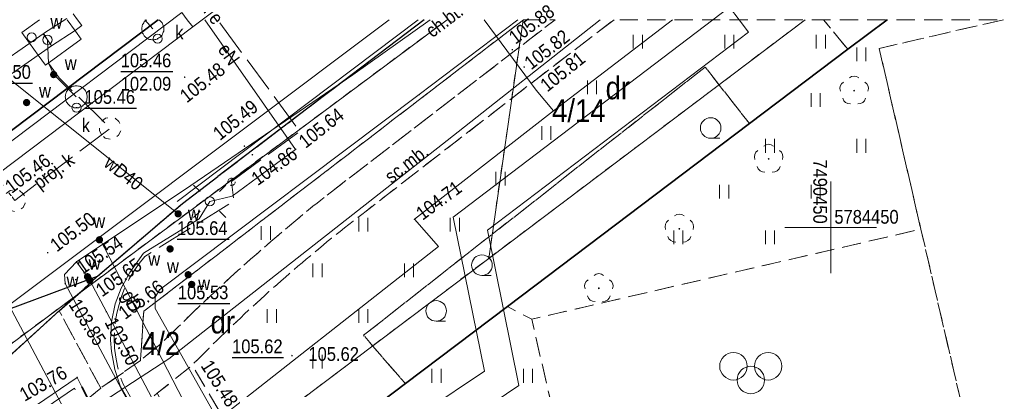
# Model space of a CAD drawing. Extents: x 7490163 to 7490671, y 5783984 to 5784563.
# Tile 29 of 43: x 7490406 to 7490459, y 5784441 to 5784461. Entities that reach past the tile are written whole.
import ezdxf
from ezdxf.enums import TextEntityAlignment as Align

# ---------------------------------------------------------------- set-up
doc = ezdxf.new("R2010")
doc.units = 0
doc.header["$MEASUREMENT"] = 0
for name, pattern in [('0.4_0.4', [0.8, 0.4, -0.4]), ('1.5_0.5', [2, 1.5, -0.5]), ('218-500', [1, 0.5, -0.5]), ('219-500', [0]), ('l219_500', [0]), ('l32_500', [0]), ('mz1.0_0.5', [1.5, 1, -0.5]), ('mz2.0_0.5', [2.5, 2, -0.5])]:
    doc.linetypes.add(name, pattern=pattern)
doc.layers.get('0').update_dxf_attribs({"linetype": 'CONTINUOUS', "lineweight": 5})
doc.layers.get('0').transparency = 0.8
for name, color, linetype, transparency in [('203-Punkt załamania granicy działki nie stabilizowany', 7, 'CONTINUOUS', 0.8), ('210-Oznaczenie użytku', 7, 'CONTINUOUS', 0.8), ('211-Nr działki', 7, 'CONTINUOUS', 0.8), ('216-Granica obrębu', 7, 'CONTINUOUS', 0.8), ('218-Granica użytku', 7, 'CONTINUOUS', 0.8), ('219-Linia granicy', 7, 'CONTINUOUS', 0.8), ('583-Oś przewodu-SGPOD', 7, 'CONTINUOUS', 0.8), ('chodnik (powierzchnia)', 7, 'CONTINUOUS', 0.8), ('chodnik (powierzchnia)-Atr17', 7, 'CONTINUOUS', 0.8), ('drzewo liściaste (punkt)', 7, 'CONTINUOUS', 0.8), ('jezdnia (powierzchnia)', 7, 'CONTINUOUS', 0.8), ('komora podziemna - przewód kanalizacyjny (powierzchnia)', 7, 'CONTINUOUS', 0.8), ('komora podziemna - przewód wodociągowy (powierzchnia)', 7, 'CONTINUOUS', 0.8), ('krawężnik (linia)', 7, 'CONTINUOUS', 0.8), ('latarnia (punkt)', 7, 'CONTINUOUS', 0.8), ('ogrodzenie trwałe (linia)', 7, 'CONTINUOUS', 0.8), ('plac gier i zabaw (powierzchnia)', 7, 'CONTINUOUS', 0.8), ('plac gier i zabaw (powierzchnia) - symbol', 7, 'CONTINUOUS', 0.8), ('przewód ciepłowniczy (linia)', 7, 'CONTINUOUS', 0.8), ('przewód ciepłowniczy - projektowany lub w budowie (linia) - ob. projektowany', 7, 'CONTINUOUS', 0.8), ('przewód elektroenergetyczny (linia)', 7, 'CONTINUOUS', 0.8), ('przewód elektroenergetyczny (linia)-Atr1', 7, 'CONTINUOUS', 0.8), ('przewód elektroenergetyczny - projektowany lub w budowie (linia) - ob. projektowany', 7, 'CONTINUOUS', 0.8), ('przewód elektroenergetyczny - projektowany lub w budowie (linia) - ob. projektowany-Atr1', 7, 'CONTINUOUS', 0.8), ('przewód gazowy (linia)', 7, 'CONTINUOUS', 0.8), ('przewód gazowy (linia)-Atr1', 7, 'CONTINUOUS', 0.8), ('przewód kanalizacyjny (linia)', 7, 'CONTINUOUS', 0.8), ('przewód kanalizacyjny - projektowany lub w budowie (linia) - ob. projektowany', 7, 'CONTINUOUS', 0.8), ('przewód kanalizacyjny - projektowany lub w budowie (linia) - ob. projektowany-Atr1', 7, 'CONTINUOUS', 0.8), ('przewód telekomunikacyjny (linia)', 7, 'CONTINUOUS', 0.8), ('przewód wodociągowy (linia)', 7, 'CONTINUOUS', 0.8), ('przewód wodociągowy (linia)-Atr1', 7, 'CONTINUOUS', 0.8), ('punkt o określonej wysokości (sieć ciepłownicza)', 7, 'CONTINUOUS', 0.8), ('punkt o określonej wysokości (sieć ciepłownicza)-Atr2', 7, 'CONTINUOUS', 0.8), ('punkt o określonej wysokości (sieć elektroenergetyczna)', 7, 'CONTINUOUS', 0.8), ('punkt o określonej wysokości (sieć elektroenergetyczna)-Atr2', 7, 'CONTINUOUS', 0.8), ('punkt o określonej wysokości (sieć gazowa)', 7, 'CONTINUOUS', 0.8), ('punkt o określonej wysokości (sieć gazowa)-Atr2', 7, 'CONTINUOUS', 0.8), ('punkt o określonej wysokości (sieć kanalizacyjna)', 7, 'CONTINUOUS', 0.8), ('punkt o określonej wysokości (sieć kanalizacyjna)-Atr2', 7, 'CONTINUOUS', 0.8), ('punkt o określonej wysokości (sieć kanalizacyjna)-Atr3', 7, 'CONTINUOUS', 0.8), ('punkt o określonej wysokości (sieć telekomunikacyjna)', 7, 'CONTINUOUS', 0.8), ('punkt o określonej wysokości (sieć wodociągowa)', 7, 'CONTINUOUS', 0.8), ('punkt o określonej wysokości (sieć wodociągowa)-Atr2', 7, 'CONTINUOUS', 0.8), ('punkt wysokościowy sztuczny', 7, 'CONTINUOUS', 0.8), ('punkt wysokościowy sztuczny-Atr2', 7, 'CONTINUOUS', 0.8), ('rura ochronna - przewód ciepłowniczy (linia)', 7, 'CONTINUOUS', 0.8), ('słup lub maszt - projektowany lub w budowie (punkt) - ob. projektowany', 7, 'CONTINUOUS', 0.8), ('trawnik (powierzchnia)', 7, 'CONTINUOUS', 0.8), ('trawnik (powierzchnia) - symbol', 7, 'CONTINUOUS', 0.8), ('urządzenie techniczne projektowane lub w budowie (sieć kanalizacyjna) - powierzchnia - ob. projektowany', 7, 'CONTINUOUS', 0.8), ('Wstawianie ramki sekcyjnej z opisem', 7, 'CONTINUOUS', 0.8), ('właz okrągły - siec kanalizacyjna (punkt)', 7, 'CONTINUOUS', 0.8), ('właz okrągły - siec kanalizacyjna (punkt)-Atr17', 7, 'CONTINUOUS', 0.8), ('właz okrągły - siec wodociągowa (punkt)', 7, 'CONTINUOUS', 0.8), ('właz okrągły - siec wodociągowa (punkt)-Atr17', 7, 'CONTINUOUS', 0.8), ('zakrzewienie (powierzchnia)', 7, 'CONTINUOUS', 0.8), ('zakrzewienie (powierzchnia) - symbol', 7, 'CONTINUOUS', 0.8), ('zasuwa - siec wodociągowa (punkt)', 7, 'CONTINUOUS', 0.8), ('zasuwa - siec wodociągowa (punkt)-Atr17', 7, 'CONTINUOUS', 0.8), ('ścieżka (powierzchnia)', 7, 'CONTINUOUS', 0.8), ('ścieżka (powierzchnia)-Atr17', 7, 'CONTINUOUS', 0.8)]:
    doc.layers.add(name, color=color, linetype=linetype, transparency=transparency)
doc.styles.get("Standard").update_dxf_attribs({"font": 'txt', "width": 0.75})
doc.linetypes.add('902-500', pattern='A,3.75,0,[1,ksztalty.shx,S=0.5,R=0,X=0,Y=0],3.75', length=7.5)

# ---------------------------------------------------------------- blocks, each defined once
blk = doc.blocks.new('US25')
at = {"linetype": 'Continuous', "lineweight": 0}
h = blk.add_hatch(color=0, dxfattribs=at)
edge = h.paths.add_edge_path()
edge.add_arc((0, 0), 0.2, 0, 360)
blk = doc.blocks.new('PW01')
at = {"linetype": 'Continuous', "lineweight": 13}
h = blk.add_hatch(color=0, dxfattribs=at)
edge = h.paths.add_edge_path()
edge.add_arc((0, 0), 0.045, 0, 360)
blk = doc.blocks.new('US22')
at = {"color": 0, "linetype": 'Continuous', "lineweight": 13}
blk.add_circle((0, 0), 0.25, dxfattribs=at)
blk = doc.blocks.new('PW02')
at = {"linetype": 'Continuous', "lineweight": 13}
h = blk.add_hatch(color=0, dxfattribs=at)
edge = h.paths.add_edge_path()
edge.add_arc((0, 0), 0.045, 0, 360)
blk = doc.blocks.new('SM01')
at = {"color": 0, "linetype": 'Continuous', "lineweight": 13}
for p, q in [((-0.53, 0.531), (-0.883, 0.884)), ((0.531, 0.531), (0.884, 0.884)), ((-0.53, -0.53), (-0.883, -0.883)), ((0.531, -0.53), (0.884, -0.883))]:
    blk.add_line(p, q, dxfattribs=at)
blk.add_circle((0, 0), 0.25, dxfattribs=at)
blk = doc.blocks.new('OP021')
at = {"linetype": 'Continuous', "lineweight": 13}
h = blk.add_hatch(color=0, dxfattribs=at)
edge = h.paths.add_edge_path()
edge.add_arc((0, 0), 0.05, 0, 360)
at = {"color": 0, "linetype": 'Continuous', "lineweight": 13}
for centre, start, end in [((0, 0.4), 49.272, 130.728), ((-0.38, 0.124), 121.308, 202.548), ((0.38, 0.124), 337.452, 58.692), ((-0.235, -0.324), 193.221, 274.871), ((0.235, -0.324), 265.129, 346.779)]:
    blk.add_arc(centre, 0.4, start, end, dxfattribs=at)
blk = doc.blocks.new('TL04')
at = {"color": 0, "linetype": 'Continuous', "lineweight": 13}
blk.add_line((0.398, -0.164), (0.898, -0.164), dxfattribs=at)
blk.add_circle((0.398, 0.398), 0.562, dxfattribs=at)
blk = doc.blocks.new('TU04')
at = {"color": 0, "linetype": 'Continuous', "lineweight": 13}
for p, q in [((0, 0), (0, 0.75)), ((0.5, 0), (0.5, 0.75))]:
    blk.add_line(p, q, dxfattribs=at)
blk = doc.blocks.new('BS04')
at = {"color": 0, "linetype": 'Continuous', "lineweight": 13}
for centre in [(-0.95, 0.75), (0.95, 0.75), (0, 0)]:
    blk.add_circle(centre, 0.75, dxfattribs=at)
blk = doc.blocks.new('US01P')
at = {"color": 0, "linetype": 'Continuous', "lineweight": 13}
for points in [[(0.082, 0.181), (0.072, 0.186), (0.034, 0.197), (-0.006, 0.2), (-0.046, 0.194), (-0.084, 0.182), (-0.118, 0.161), (-0.148, 0.135), (-0.172, 0.103), (-0.189, 0.066), (-0.198, 0.028), (-0.2, -0.001)], [(-0.082, -0.182), (-0.061, -0.191), (-0.022, -0.199), (0.018, -0.199), (0.057, -0.192), (0.094, -0.177), (0.127, -0.155), (0.155, -0.126), (0.177, -0.093), (0.192, -0.056), (0.199, -0.016), (0.2, 0)]]:
    blk.add_lwpolyline(points, dxfattribs=at)
blk = doc.blocks.new('203')
at = {"linetype": 'Continuous', "lineweight": 0}
h = blk.add_hatch(color=0, dxfattribs=at)
edge = h.paths.add_edge_path()
edge.add_arc((0, 0), 0.045, 0, 360)

msp = doc.modelspace()

# ---------------------------------------------------------------- linework, layer by layer
at = {"layer": '216-Granica obrębu', "color": 7, "linetype": 'l32_500', "lineweight": 35, "flags": 128}
msp.add_lwpolyline([(7490413.255, 5784461.35), (7490268.73, 5784352.29)], dxfattribs=at)
at = {"layer": '218-Granica użytku', "color": 3, "linetype": '218-500', "lineweight": 18, "flags": 128}
for points in [[(7490268.73, 5784352.29), (7490413.255, 5784461.35)], [(7490400.92, 5784440.45), (7490429.035, 5784461.35)], [(7490433.191, 5784461.35), (7490431.31, 5784448.3)], [(7490431.31, 5784448.3), (7490448.614, 5784461.35)], [(7490417.82, 5784438.13), (7490431.31, 5784448.3)]]:
    msp.add_lwpolyline(points, dxfattribs=at)
at = {"layer": '219-Linia granicy', "color": 7, "linetype": 'l219_500', "lineweight": 18, "flags": 128}
msp.add_lwpolyline([(7490413.255, 5784461.35), (7490268.73, 5784352.29)], dxfattribs=at)
at = {"layer": '219-Linia granicy', "color": 7, "linetype": '219-500', "lineweight": 18, "flags": 128}
for points in [[(7490413.255, 5784461.35), (7490268.73, 5784352.29)], [(7490429.035, 5784461.35), (7490400.92, 5784440.45)], [(7490433.191, 5784461.35), (7490431.31, 5784448.3)], [(7490448.614, 5784461.35), (7490431.31, 5784448.3)], [(7490417.82, 5784438.13), (7490431.31, 5784448.3)]]:
    msp.add_lwpolyline(points, dxfattribs=at)
at = {"layer": '583-Oś przewodu-SGPOD', "color": 52, "linetype": 'Continuous', "lineweight": 18, "flags": 128}
msp.add_lwpolyline([(7490431.069, 5784461.35), (7490433.91, 5784457.49), (7490434.85, 5784456.37)], dxfattribs=at)
at = {"layer": 'chodnik (powierzchnia)', "color": 7, "linetype": 'mz1.0_0.5', "lineweight": 18, "flags": 128}
for points in [[(7490410.11, 5784441.21), (7490407.84, 5784445.44), (7490409.16, 5784446.61), (7490409.93, 5784447.33), (7490414.58, 5784451.3), (7490416.51, 5784452.77), (7490427.785, 5784461.35)], [(7490433.215, 5784461.35), (7490412.46, 5784445.41), (7490412.28, 5784442.72), (7490410.11, 5784441.21)]]:
    msp.add_lwpolyline(points, dxfattribs=at)
at = {"layer": 'jezdnia (powierzchnia)', "color": 7, "linetype": '1.5_0.5', "lineweight": 18, "flags": 128}
msp.add_lwpolyline([(7490427.785, 5784461.35), (7490416.51, 5784452.77), (7490414.58, 5784451.3), (7490409.93, 5784447.33), (7490402.43, 5784444.54), (7490392.68, 5784441.86), (7490392.25, 5784442.76), (7490391.64, 5784443.54), (7490390.86, 5784444.25), (7490389.94, 5784444.76), (7490388.95, 5784445.04), (7490403.13, 5784455.39)], dxfattribs=at)
msp.add_lwpolyline([(7490398.9, 5784433.41), (7490398.57, 5784434.42), (7490398.39, 5784435.78), (7490398.35, 5784437.3), (7490398.56, 5784438.62), (7490398.89, 5784439.77), (7490399.51, 5784441.22), (7490400.22, 5784442.42), (7490401.26, 5784443.54), (7490402.43, 5784444.54), (7490409.93, 5784447.33), (7490409.16, 5784446.61), (7490407.84, 5784445.44), (7490404.22, 5784442.14), (7490403.17, 5784441.06), (7490402.24, 5784439.84), (7490401.56, 5784438.49), (7490401.06, 5784437.07), (7490400.84, 5784435.86), (7490400.75, 5784434.8)], close=True, dxfattribs=at)
at = {"layer": 'komora podziemna - przewód kanalizacyjny (powierzchnia)', "color": 34, "linetype": 'Continuous', "lineweight": 18, "flags": 128}
for points in [[(7490413.56, 5784460.85), (7490413.55, 5784460.79), (7490413.55, 5784460.73), (7490413.53, 5784460.67), (7490413.51, 5784460.62), (7490413.49, 5784460.57), (7490413.46, 5784460.51), (7490413.42, 5784460.47), (7490413.38, 5784460.42), (7490413.34, 5784460.38), (7490413.29, 5784460.35), (7490413.24, 5784460.32), (7490413.19, 5784460.29), (7490413.13, 5784460.27), (7490413.07, 5784460.26), (7490413.02, 5784460.25), (7490412.96, 5784460.25), (7490412.9, 5784460.25), (7490412.84, 5784460.26), (7490412.78, 5784460.27), (7490412.73, 5784460.29), (7490412.67, 5784460.32), (7490412.62, 5784460.35), (7490412.58, 5784460.38), (7490412.53, 5784460.42), (7490412.49, 5784460.47), (7490412.46, 5784460.51), (7490412.43, 5784460.57), (7490412.4, 5784460.62), (7490412.38, 5784460.67), (7490412.37, 5784460.73), (7490412.36, 5784460.79), (7490412.36, 5784460.85), (7490412.36, 5784460.91), (7490412.37, 5784460.97), (7490412.38, 5784461.02), (7490412.4, 5784461.08), (7490412.43, 5784461.13), (7490412.46, 5784461.18), (7490412.49, 5784461.23), (7490412.53, 5784461.27), (7490412.58, 5784461.31), (7490412.62, 5784461.35)], [(7490413.29, 5784461.35), (7490413.34, 5784461.31), (7490413.38, 5784461.27), (7490413.42, 5784461.23), (7490413.46, 5784461.18), (7490413.49, 5784461.13), (7490413.51, 5784461.08), (7490413.53, 5784461.02), (7490413.55, 5784460.97), (7490413.55, 5784460.91), (7490413.56, 5784460.85)]]:
    msp.add_lwpolyline(points, dxfattribs=at)
msp.add_lwpolyline([(7490409.37, 5784457.13), (7490409.37, 5784457.07), (7490409.36, 5784457.02), (7490409.35, 5784456.96), (7490409.33, 5784456.9), (7490409.3, 5784456.85), (7490409.27, 5784456.8), (7490409.24, 5784456.75), (7490409.2, 5784456.71), (7490409.15, 5784456.67), (7490409.11, 5784456.63), (7490409.06, 5784456.6), (7490409, 5784456.58), (7490408.95, 5784456.56), (7490408.89, 5784456.54), (7490408.83, 5784456.54), (7490408.77, 5784456.53), (7490408.72, 5784456.54), (7490408.66, 5784456.54), (7490408.6, 5784456.56), (7490408.54, 5784456.58), (7490408.49, 5784456.6), (7490408.44, 5784456.63), (7490408.39, 5784456.67), (7490408.35, 5784456.71), (7490408.31, 5784456.75), (7490408.28, 5784456.8), (7490408.24, 5784456.85), (7490408.22, 5784456.9), (7490408.2, 5784456.96), (7490408.19, 5784457.02), (7490408.18, 5784457.07), (7490408.17, 5784457.13), (7490408.18, 5784457.19), (7490408.19, 5784457.25), (7490408.2, 5784457.31), (7490408.22, 5784457.36), (7490408.24, 5784457.42), (7490408.28, 5784457.47), (7490408.31, 5784457.51), (7490408.35, 5784457.56), (7490408.39, 5784457.6), (7490408.44, 5784457.63), (7490408.49, 5784457.66), (7490408.54, 5784457.69), (7490408.6, 5784457.71), (7490408.66, 5784457.72), (7490408.72, 5784457.73), (7490408.77, 5784457.73), (7490408.83, 5784457.73), (7490408.89, 5784457.72), (7490408.95, 5784457.71), (7490409, 5784457.69), (7490409.06, 5784457.66), (7490409.11, 5784457.63), (7490409.15, 5784457.6), (7490409.2, 5784457.56), (7490409.24, 5784457.51), (7490409.27, 5784457.47), (7490409.3, 5784457.42), (7490409.33, 5784457.36), (7490409.35, 5784457.31), (7490409.36, 5784457.25), (7490409.37, 5784457.19)], close=True, dxfattribs=at)
at = {"layer": 'komora podziemna - przewód wodociągowy (powierzchnia)', "color": 5, "linetype": 'Continuous', "lineweight": 18, "flags": 128}
for points in [[(7490405.8, 5784460.65), (7490406.766, 5784461.35)], [(7490408.277, 5784461.35), (7490408.73, 5784460.72), (7490409.05, 5784460.28), (7490407.09, 5784458.86), (7490406.69, 5784459.41), (7490406.22, 5784460.06), (7490405.8, 5784460.65)]]:
    msp.add_lwpolyline(points, dxfattribs=at)
at = {"layer": 'krawężnik (linia)', "color": 7, "linetype": 'Continuous', "lineweight": 25, "flags": 128}
for points in [[(7490427.785, 5784461.35), (7490416.51, 5784452.77)], [(7490409.93, 5784447.33), (7490414.58, 5784451.3), (7490416.51, 5784452.77)], [(7490400.75, 5784434.8), (7490398.9, 5784433.41), (7490398.57, 5784434.42), (7490398.39, 5784435.78), (7490398.35, 5784437.3), (7490398.56, 5784438.62), (7490398.89, 5784439.77), (7490399.51, 5784441.22), (7490400.22, 5784442.42), (7490401.26, 5784443.54), (7490402.43, 5784444.54), (7490409.93, 5784447.33)], [(7490403.17, 5784441.06), (7490404.22, 5784442.14), (7490407.84, 5784445.44), (7490409.16, 5784446.61), (7490409.93, 5784447.33)]]:
    msp.add_lwpolyline(points, dxfattribs=at)
at = {"layer": 'ogrodzenie trwałe (linia)', "color": 7, "linetype": '902-500', "lineweight": 35, "flags": 128}
msp.add_lwpolyline([(7490419.11, 5784435.68), (7490426.76, 5784441.46), (7490432.33, 5784445.67), (7490445.56, 5784455.67), (7490450.94, 5784459.73), (7490453.082, 5784461.35)], dxfattribs=at)
at = {"layer": 'plac gier i zabaw (powierzchnia)', "color": 7, "linetype": 'mz1.0_0.5', "lineweight": 18, "flags": 128}
for points in [[(7490452.65, 5784459.78), (7490459.44, 5784461.35)], [(7490497.849, 5784461.35), (7490500.86, 5784448.33), (7490457.61, 5784438.33), (7490454.93, 5784449.9), (7490452.65, 5784459.78)]]:
    msp.add_lwpolyline(points, dxfattribs=at)
msp.add_lwpolyline([(7490454.93, 5784449.9), (7490457.61, 5784438.33), (7490436.34, 5784433.41), (7490433.66, 5784444.98)], close=True, dxfattribs=at)
at = {"layer": 'przewód ciepłowniczy (linia)', "color": 212, "linetype": 'Continuous', "lineweight": 18, "flags": 128}
for points in [[(7490406.15, 5784439.98), (7490408.82, 5784441.8), (7490409.08, 5784441.29), (7490413.22, 5784433.26)], [(7490408.72, 5784441.11), (7490408.67, 5784441.21), (7490406.38, 5784439.65)]]:
    msp.add_lwpolyline(points, dxfattribs=at)
at = {"layer": 'przewód ciepłowniczy - projektowany lub w budowie (linia) - ob. projektowany', "color": 212, "linetype": 'CONTINUOUS', "lineweight": 18}
for p, q in [((7490429.372, 5784450.554), (7490444.478, 5784462.027)), ((7490444.478, 5784462.027), (7490444.992, 5784461.35)), ((7490445.506, 5784460.673), (7490444.992, 5784461.35)), ((7490431.248, 5784449.846), (7490445.506, 5784460.673)), ((7490431.074, 5784442.131), (7490429.372, 5784450.554)), ((7490432.966, 5784441.349), (7490431.248, 5784449.846)), ((7490396.608, 5784419.2), (7490431.074, 5784442.131)), ((7490396.552, 5784417.12), (7490432.966, 5784441.349))]:
    msp.add_line(p, q, dxfattribs=at)
at = {"layer": 'przewód elektroenergetyczny (linia)', "color": 1, "linetype": 'Continuous', "lineweight": 18, "flags": 128}
for points in [[(7490437.409, 5784461.35), (7490429.05, 5784454.74), (7490413.83, 5784442.82), (7490403.53, 5784436.1)], [(7490440.84, 5784402.84), (7490437.72, 5784403.46), (7490436.16, 5784402.56), (7490433.25, 5784401.51), (7490432.38, 5784401.35), (7490431.9, 5784402.02), (7490428.42, 5784408.43), (7490423.72, 5784417.4), (7490417.86, 5784428.54), (7490415.21, 5784433.62), (7490412.86, 5784438.11), (7490408.17, 5784446.93), (7490408.13, 5784447.42), (7490408.79, 5784448.12), (7490415.04, 5784452.28), (7490423.89, 5784458.33), (7490428.114, 5784461.35)], [(7490415.793, 5784461.35), (7490420.76, 5784454.26), (7490417.3, 5784451.7), (7490416.07, 5784451.42)], [(7490416.07, 5784451.42), (7490415.49, 5784450.46), (7490412.44, 5784448.58), (7490411.7, 5784447.54), (7490411.22, 5784446.67), (7490410.9, 5784445.82), (7490410.7, 5784444.84), (7490410.65, 5784443.84), (7490410.7, 5784443.21), (7490410.89, 5784442.23), (7490411.2, 5784441.28), (7490411.24, 5784441.19), (7490413.49, 5784437.37)]]:
    msp.add_lwpolyline(points, dxfattribs=at)
at = {"layer": 'przewód elektroenergetyczny - projektowany lub w budowie (linia) - ob. projektowany', "color": 1, "linetype": 'mz2.0_0.5', "lineweight": 18, "flags": 128}
for points in [[(7490417.25, 5784452.5), (7490420.99, 5784455.25), (7490416.489, 5784461.35)], [(7490419.72, 5784436.54), (7490415.84, 5784433.44), (7490411.31, 5784441.46), (7490411.15, 5784441.93), (7490411.02, 5784442.41), (7490410.93, 5784442.91), (7490410.87, 5784443.4), (7490410.85, 5784443.9), (7490410.87, 5784444.4), (7490410.92, 5784444.9), (7490410.99, 5784445.31), (7490411.11, 5784445.79), (7490411.26, 5784446.27), (7490411.45, 5784446.73), (7490411.67, 5784447.18), (7490411.92, 5784447.61), (7490412.21, 5784448.02), (7490412.52, 5784448.41), (7490417.38, 5784451.43), (7490417.26, 5784452.49)]]:
    msp.add_lwpolyline(points, dxfattribs=at)
at = {"layer": 'przewód gazowy (linia)', "color": 40, "linetype": 'Continuous', "lineweight": 18, "flags": 128}
for points in [[(7490399.88, 5784441.84), (7490410.02, 5784449.45), (7490425.879, 5784461.35)], [(7490441.361, 5784461.35), (7490434.85, 5784456.37), (7490427.26, 5784450.44), (7490428.56, 5784448.95), (7490415.58, 5784438.75)], [(7490434.85, 5784456.37), (7490441.361, 5784461.35)], [(7490415.49, 5784438.86), (7490410.02, 5784449.45)]]:
    msp.add_lwpolyline(points, dxfattribs=at)
at = {"layer": 'przewód kanalizacyjny (linia)', "color": 34, "linetype": 'Continuous', "lineweight": 18, "flags": 128}
msp.add_lwpolyline([(7490430.46, 5784397.93), (7490402.71, 5784450.23)], dxfattribs=at)
at = {"layer": 'przewód kanalizacyjny - projektowany lub w budowie (linia) - ob. projektowany', "color": 34, "linetype": 'CONTINUOUS', "lineweight": 18}
for p, q in [((7490415.144, 5784460.951), (7490443.431, 5784482.295)), ((7490382.039, 5784437.229), (7490414.539, 5784461.749)), ((7490414.539, 5784461.749), (7490414.84, 5784461.35)), ((7490382.641, 5784436.431), (7490415.141, 5784460.951)), ((7490415.141, 5784460.951), (7490414.84, 5784461.35)), ((7490415.144, 5784460.951), (7490414.843, 5784461.35))]:
    msp.add_line(p, q, dxfattribs=at)
at = {"layer": 'przewód kanalizacyjny - projektowany lub w budowie (linia) - ob. projektowany', "color": 34, "linetype": 'mz2.0_0.5', "lineweight": 18, "flags": 128}
msp.add_lwpolyline([(7490407.25, 5784458.98), (7490407.84, 5784458.17), (7490410.63, 5784455.42), (7490405.41, 5784451.47), (7490402.4, 5784455.39)], dxfattribs=at)
at = {"layer": 'przewód telekomunikacyjny (linia)', "color": 30, "linetype": 'Continuous', "lineweight": 18, "flags": 128}
msp.add_lwpolyline([(7490417.08, 5784438.48), (7490413.09, 5784445.56), (7490413.09, 5784446.18), (7490413.33, 5784446.59), (7490427.52, 5784457.26), (7490432.899, 5784461.35)], dxfattribs=at)
at = {"layer": 'przewód wodociągowy (linia)', "color": 5, "linetype": 'CONTINUOUS', "lineweight": 18}
for p, q in [((7490408.613, 5784461.673), (7490408.849, 5784461.35)), ((7490406.982, 5784460.586), (7490408.253, 5784461.409)), ((7490408.707, 5784460.751), (7490409.085, 5784461.027)), ((7490409.085, 5784461.027), (7490408.849, 5784461.35)), ((7490406.232, 5784460.069), (7490406.973, 5784460.579)), ((7490406.973, 5784460.579), (7490407.2, 5784460.25)), ((7490406.982, 5784460.586), (7490407.2, 5784460.25)), ((7490407.418, 5784459.914), (7490408.707, 5784460.751)), ((7490403.062, 5784457.865), (7490406.232, 5784460.069)), ((7490406.688, 5784459.411), (7490407.427, 5784459.921)), ((7490407.427, 5784459.921), (7490407.2, 5784460.25)), ((7490407.418, 5784459.914), (7490407.2, 5784460.25)), ((7490403.558, 5784457.235), (7490406.688, 5784459.411))]:
    msp.add_line(p, q, dxfattribs=at)
at = {"layer": 'przewód wodociągowy (linia)', "color": 5, "linetype": 'Continuous', "lineweight": 18, "flags": 128}
for points in [[(7490401.43, 5784461.05), (7490414.34, 5784450.74)], [(7490412.529, 5784461.35), (7490412.96, 5784460.85)], [(7490427.465, 5784461.35), (7490414.28, 5784451.41)], [(7490407.2, 5784460.25), (7490407.25, 5784458.98), (7490407.54, 5784458.35), (7490408.77, 5784457.13)], [(7490409.39, 5784447.3), (7490408.79, 5784448.12)], [(7490409.39, 5784447.3), (7490409.51, 5784447.1)], [(7490410.42, 5784445.39), (7490409.51, 5784447.1)], [(7490490.5, 5784293.41), (7490486.73, 5784300.69), (7490486.34, 5784301.4), (7490486.08, 5784302.09), (7490485.92, 5784302.31), (7490485.61, 5784302.84), (7490463.18, 5784345.18), (7490460.84, 5784349.61), (7490452.52, 5784365.31), (7490417.66, 5784431.66), (7490410.42, 5784445.39)]]:
    msp.add_lwpolyline(points, dxfattribs=at)
at = {"layer": 'punkt o określonej wysokości (sieć kanalizacyjna)-Atr2', "color": 7, "flags": 128}
for points in [[(7490411.204, 5784458.516), (7490414.052, 5784458.516)], [(7490409.224, 5784456.52), (7490412.072, 5784456.52)]]:
    msp.add_lwpolyline(points, dxfattribs=at)
at = {"layer": 'punkt o określonej wysokości (sieć wodociągowa)-Atr2', "color": 7, "flags": 128}
for points in [[(7490403.532, 5784457.882), (7490406.375, 5784457.882)], [(7490414.281, 5784449.35), (7490417.129, 5784449.35)], [(7490414.324, 5784445.839), (7490417.172, 5784445.839)], [(7490417.289, 5784442.887), (7490420.106, 5784442.887)]]:
    msp.add_lwpolyline(points, dxfattribs=at)
at = {"layer": 'rura ochronna - przewód ciepłowniczy (linia)', "color": 212, "linetype": 'Continuous', "lineweight": 35, "flags": 128}
msp.add_lwpolyline([(7490409.08, 5784441.29), (7490413.22, 5784433.26)], dxfattribs=at)
at = {"layer": 'trawnik (powierzchnia)', "color": 7, "linetype": 'mz1.0_0.5', "lineweight": 18, "flags": 128}
for points in [[(7490422.13, 5784451.49), (7490421.94, 5784451.33), (7490421.7, 5784451.15), (7490421.47, 5784450.96), (7490421.24, 5784450.77), (7490421.01, 5784450.57), (7490420.78, 5784450.38), (7490420.55, 5784450.19), (7490420.32, 5784450), (7490420.09, 5784449.8), (7490419.86, 5784449.61), (7490419.63, 5784449.41), (7490419.41, 5784449.22), (7490419.18, 5784449.02), (7490418.95, 5784448.83), (7490418.73, 5784448.63), (7490418.5, 5784448.43), (7490418.3, 5784448.26), (7490418.08, 5784448.06), (7490417.86, 5784447.86), (7490417.63, 5784447.66), (7490417.41, 5784447.46), (7490417.19, 5784447.25), (7490416.97, 5784447.05), (7490416.75, 5784446.85), (7490416.52, 5784446.64), (7490416.31, 5784446.44), (7490416.09, 5784446.24), (7490415.87, 5784446.03), (7490415.65, 5784445.82), (7490415.43, 5784445.62), (7490415.21, 5784445.41), (7490415, 5784445.2), (7490414.78, 5784444.99), (7490414.57, 5784444.78), (7490414.35, 5784444.57), (7490414.14, 5784444.36), (7490413.93, 5784444.15), (7490413.71, 5784443.94), (7490413.5, 5784443.73), (7490412.28, 5784442.72), (7490412.46, 5784445.41), (7490433.21, 5784461.35), (7490434.94, 5784461.35)], [(7490450.94, 5784459.73), (7490445.56, 5784455.67), (7490443.14, 5784458.76), (7490424.47, 5784444.1), (7490426.76, 5784441.46), (7490419.11, 5784435.68), (7490415.11, 5784442.47), (7490415.18, 5784442.55), (7490415.39, 5784442.76), (7490415.61, 5784442.97), (7490415.82, 5784443.18), (7490416.03, 5784443.4), (7490416.24, 5784443.61), (7490416.46, 5784443.82), (7490416.67, 5784444.03), (7490416.89, 5784444.24), (7490417.1, 5784444.44), (7490417.32, 5784444.65), (7490417.54, 5784444.86), (7490417.76, 5784445.06), (7490417.97, 5784445.27), (7490418.19, 5784445.47), (7490418.41, 5784445.68), (7490418.64, 5784445.88), (7490418.86, 5784446.08), (7490419.08, 5784446.28), (7490419.3, 5784446.49), (7490419.53, 5784446.69), (7490419.75, 5784446.88), (7490419.97, 5784447.08), (7490420.2, 5784447.28), (7490420.43, 5784447.48), (7490420.65, 5784447.67), (7490420.88, 5784447.87), (7490421.11, 5784448.06), (7490421.34, 5784448.26), (7490421.57, 5784448.45), (7490421.8, 5784448.64), (7490422.03, 5784448.83), (7490422.26, 5784449.03), (7490422.49, 5784449.22), (7490422.73, 5784449.4), (7490422.96, 5784449.59), (7490423.19, 5784449.78), (7490423.43, 5784449.97), (7490423.66, 5784450.15), (7490423.9, 5784450.34), (7490424.14, 5784450.52), (7490424.37, 5784450.71), (7490424.61, 5784450.89), (7490433.81, 5784458.01), (7490438.16, 5784461.35), (7490449.6, 5784461.35)], [(7490452.65, 5784459.78), (7490454.93, 5784449.9), (7490433.66, 5784444.98), (7490432.33, 5784445.67), (7490445.56, 5784455.67), (7490450.94, 5784459.73), (7490453.08, 5784461.35), (7490459.44, 5784461.35)], [(7490501.35, 5784446.26), (7490502.69, 5784446.57), (7490502.69, 5784441.24), (7490489.06, 5784437.99), (7490486.64, 5784437.41), (7490487.61, 5784433.18), (7490460.16, 5784426.63), (7490464, 5784411.03), (7490451, 5784410.47), (7490438.13, 5784408.12), (7490434.29, 5784407.41), (7490419.11, 5784435.68), (7490426.76, 5784441.46), (7490432.33, 5784445.67), (7490433.66, 5784444.98), (7490436.34, 5784433.41), (7490457.61, 5784438.33), (7490500.86, 5784448.33)], [(7490410.11, 5784441.21), (7490400.8, 5784433.59), (7490400.75, 5784434.8), (7490400.84, 5784435.86), (7490401.06, 5784437.07), (7490401.56, 5784438.49), (7490402.24, 5784439.84), (7490403.17, 5784441.06), (7490404.22, 5784442.14), (7490407.84, 5784445.44)], [(7490419.11, 5784435.68), (7490434.29, 5784407.41), (7490438.13, 5784408.12), (7490451, 5784410.47), (7490453.72, 5784396.71), (7490502.69, 5784408.13), (7490502.69, 5784407.34), (7490501.67, 5784407.11), (7490474.32, 5784400.53), (7490454.2, 5784395.84), (7490442.68, 5784393.19), (7490438.82, 5784393.1), (7490435.63, 5784399.25), (7490437.33, 5784400.13), (7490437.6, 5784399.71), (7490441.49, 5784398.63), (7490448.66, 5784400.3), (7490447.08, 5784407.64), (7490445.07, 5784407.11), (7490440.11, 5784406), (7490434.9, 5784404.71), (7490435.16, 5784404.21), (7490433.39, 5784403.31), (7490416.6, 5784434.5), (7490413.2, 5784440.93), (7490415.11, 5784442.47)]]:
    msp.add_lwpolyline(points, close=True, dxfattribs=at)
at = {"layer": 'urządzenie techniczne projektowane lub w budowie (sieć kanalizacyjna) - powierzchnia - ob. projektowany', "color": 34, "linetype": '0.4_0.4', "lineweight": 18, "flags": 128}
for points in [[(7490410.16, 5784455.05), (7490410.04, 5784455.3), (7490410.05, 5784455.56), (7490410.17, 5784455.8), (7490410.38, 5784455.96), (7490410.64, 5784456.02), (7490410.9, 5784455.96), (7490411.1, 5784455.79), (7490411.22, 5784455.54), (7490411.21, 5784455.28), (7490411.09, 5784455.04), (7490410.88, 5784454.88), (7490410.62, 5784454.82), (7490410.36, 5784454.88)], [(7490404.94, 5784451.1), (7490404.82, 5784451.35), (7490404.83, 5784451.61), (7490404.95, 5784451.85), (7490405.16, 5784452.01), (7490405.42, 5784452.07), (7490405.68, 5784452.01), (7490405.88, 5784451.84), (7490406, 5784451.59), (7490405.99, 5784451.33), (7490405.87, 5784451.09), (7490405.66, 5784450.93), (7490405.4, 5784450.87), (7490405.14, 5784450.93)]]:
    msp.add_lwpolyline(points, close=True, dxfattribs=at)
at = {"layer": 'Wstawianie ramki sekcyjnej z opisem', "color": 7, "linetype": 'Continuous', "lineweight": 13, "flags": 128}
for points in [[(7490450, 5784447.5), (7490450, 5784452.5)], [(7490447.5, 5784450), (7490452.5, 5784450)]]:
    msp.add_lwpolyline(points, dxfattribs=at)
at = {"layer": 'zakrzewienie (powierzchnia)', "color": 7, "linetype": 'mz1.0_0.5', "lineweight": 18, "flags": 128}
for points in [[(7490450.94, 5784459.73), (7490449.6, 5784461.35), (7490453.08, 5784461.35)], [(7490445.56, 5784455.67), (7490426.76, 5784441.46), (7490424.47, 5784444.1), (7490443.14, 5784458.76)]]:
    msp.add_lwpolyline(points, close=True, dxfattribs=at)
at = {"layer": 'ścieżka (powierzchnia)', "color": 7, "linetype": 'mz1.0_0.5', "lineweight": 18, "flags": 128}
msp.add_lwpolyline([(7490438.161, 5784461.35), (7490433.81, 5784458.01), (7490424.61, 5784450.89), (7490424.37, 5784450.71), (7490424.14, 5784450.52), (7490423.9, 5784450.34), (7490423.66, 5784450.15), (7490423.43, 5784449.97), (7490423.19, 5784449.78), (7490422.96, 5784449.59), (7490422.73, 5784449.4), (7490422.49, 5784449.22), (7490422.26, 5784449.03), (7490422.03, 5784448.83), (7490421.8, 5784448.64), (7490421.57, 5784448.45), (7490421.34, 5784448.26), (7490421.11, 5784448.06), (7490420.88, 5784447.87), (7490420.65, 5784447.67), (7490420.43, 5784447.48), (7490420.2, 5784447.28), (7490419.97, 5784447.08), (7490419.75, 5784446.88), (7490419.53, 5784446.69), (7490419.3, 5784446.49), (7490419.08, 5784446.28), (7490418.86, 5784446.08), (7490418.64, 5784445.88), (7490418.41, 5784445.68), (7490418.19, 5784445.47), (7490417.97, 5784445.27), (7490417.76, 5784445.06), (7490417.54, 5784444.86), (7490417.32, 5784444.65), (7490417.1, 5784444.44), (7490416.89, 5784444.24), (7490416.67, 5784444.03), (7490416.46, 5784443.82), (7490416.24, 5784443.61), (7490416.03, 5784443.4), (7490415.82, 5784443.18), (7490415.61, 5784442.97), (7490415.39, 5784442.76), (7490415.18, 5784442.55), (7490415.11, 5784442.47), (7490413.2, 5784440.93), (7490411.24, 5784439.39), (7490405.79, 5784434.98), (7490405.03, 5784434.28), (7490401.59, 5784430.64), (7490401.21, 5784431.65), (7490400.95, 5784432.63), (7490400.8, 5784433.59), (7490410.11, 5784441.21), (7490412.28, 5784442.72), (7490413.5, 5784443.73), (7490413.71, 5784443.94), (7490413.93, 5784444.15), (7490414.14, 5784444.36), (7490414.35, 5784444.57), (7490414.57, 5784444.78), (7490414.78, 5784444.99), (7490415, 5784445.2), (7490415.21, 5784445.41), (7490415.43, 5784445.62), (7490415.65, 5784445.82), (7490415.87, 5784446.03), (7490416.09, 5784446.24), (7490416.31, 5784446.44), (7490416.52, 5784446.64), (7490416.75, 5784446.85), (7490416.97, 5784447.05), (7490417.19, 5784447.25), (7490417.41, 5784447.46), (7490417.63, 5784447.66), (7490417.86, 5784447.86), (7490418.08, 5784448.06), (7490418.3, 5784448.26), (7490418.5, 5784448.43), (7490418.73, 5784448.63), (7490418.95, 5784448.83), (7490419.18, 5784449.02), (7490419.41, 5784449.22), (7490419.63, 5784449.41), (7490419.86, 5784449.61), (7490420.09, 5784449.8), (7490420.32, 5784450), (7490420.55, 5784450.19), (7490420.78, 5784450.38), (7490421.01, 5784450.57), (7490421.24, 5784450.77), (7490421.47, 5784450.96), (7490421.7, 5784451.15), (7490421.94, 5784451.33), (7490422.13, 5784451.49), (7490434.94, 5784461.35)], dxfattribs=at)

# ---------------------------------------------------------------- block references
at = {"layer": '203-Punkt załamania granicy działki nie stabilizowany', "color": 7, "linetype": 'Continuous', "lineweight": 18}
msp.add_blockref('203', (7490431.31, 5784448.3), dxfattribs=at)
at = {"layer": 'drzewo liściaste (punkt)', "color": 94, "linetype": 'Continuous', "lineweight": 13}
for p in [(7490451.28, 5784457.47), (7490446.61, 5784453.74), (7490441.73, 5784449.92), (7490437.33, 5784446.67)]:
    msp.add_blockref('OP021', p, dxfattribs=at)
at = {"layer": 'latarnia (punkt)', "color": 7, "linetype": 'Continuous', "lineweight": 18}
msp.add_blockref('SM01', (7490416.07, 5784451.42), dxfattribs=at)
at = {"layer": 'plac gier i zabaw (powierzchnia) - symbol', "color": 7, "linetype": 'Continuous', "lineweight": 18}
msp.add_blockref('BS04', (7490445.634, 5784441.656), dxfattribs=at)
at = {"layer": 'punkt o określonej wysokości (sieć ciepłownicza)', "color": 212, "linetype": 'Continuous', "lineweight": 13}
msp.add_blockref('PW01', (7490408.82, 5784441.8), dxfattribs=at)
at = {"layer": 'punkt o określonej wysokości (sieć elektroenergetyczna)', "color": 1, "linetype": 'Continuous', "lineweight": 13}
for p in [(7490420.76, 5784454.26), (7490408.79, 5784448.12), (7490408.17, 5784446.93)]:
    msp.add_blockref('PW01', p, dxfattribs=at)
at = {"layer": 'punkt o określonej wysokości (sieć gazowa)', "color": 40, "linetype": 'Continuous', "lineweight": 13}
for p in [(7490434.85, 5784456.37), (7490427.26, 5784450.44)]:
    msp.add_blockref('PW01', p, dxfattribs=at)
at = {"layer": 'punkt o określonej wysokości (sieć kanalizacyjna)', "color": 34, "linetype": 'Continuous', "lineweight": 13}
for p in [(7490413.22, 5784460.31), (7490408.79, 5784456.54)]:
    msp.add_blockref('PW01', p, dxfattribs=at)
at = {"layer": 'punkt o określonej wysokości (sieć telekomunikacyjna)', "color": 30, "linetype": 'Continuous', "lineweight": 13}
for p in [(7490427.52, 5784457.26), (7490413.33, 5784446.59)]:
    msp.add_blockref('PW01', p, dxfattribs=at)
at = {"layer": 'punkt o określonej wysokości (sieć wodociągowa)', "color": 5, "linetype": 'Continuous', "lineweight": 13, "rotation": 128.646}
for p in [(7490413.9, 5784448.82), (7490415.08, 5784446.88)]:
    msp.add_blockref('PW01', p, dxfattribs=at)
at = {"layer": 'punkt o określonej wysokości (sieć wodociągowa)', "color": 5, "linetype": 'Continuous', "lineweight": 13}
for p in [(7490409.51, 5784447.1), (7490410.42, 5784445.39)]:
    msp.add_blockref('PW01', p, dxfattribs=at)
at = {"layer": 'punkt wysokościowy sztuczny', "color": 7, "linetype": 'Continuous', "lineweight": 13}
for p in [(7490432.6, 5784459.71), (7490433.25, 5784458.76), (7490414.7, 5784458.21), (7490433.81, 5784458.01), (7490417.96, 5784454.44), (7490418.4, 5784453.97), (7490407.21, 5784448.62), (7490408.74, 5784447.14), (7490409.16, 5784446.61), (7490410.98, 5784444.54), (7490420.56, 5784442.99)]:
    msp.add_blockref('PW02', p, dxfattribs=at)
at = {"layer": 'słup lub maszt - projektowany lub w budowie (punkt) - ob. projektowany', "color": 7, "linetype": 'Continuous', "lineweight": 18}
msp.add_blockref('US01P', (7490417.26, 5784452.49), dxfattribs=at)
at = {"layer": 'trawnik (powierzchnia) - symbol', "color": 7, "linetype": 'Continuous', "lineweight": 18}
for p in [(7490439.209, 5784459.779), (7490444.209, 5784459.779), (7490449.209, 5784459.779), (7490451.429, 5784459.079), (7490436.709, 5784457.279), (7490448.929, 5784456.579), (7490434.209, 5784454.779), (7490446.429, 5784454.079), (7490451.429, 5784454.079), (7490431.709, 5784452.279), (7490443.929, 5784451.579), (7490448.929, 5784451.579), (7490424.209, 5784449.779), (7490429.209, 5784449.779), (7490418.879, 5784449.319), (7490441.429, 5784449.079), (7490446.429, 5784449.079), (7490421.709, 5784447.279), (7490426.709, 5784447.279), (7490419.209, 5784444.779), (7490424.209, 5784444.779), (7490421.709, 5784442.279), (7490428.209, 5784441.509), (7490433.209, 5784441.509)]:
    msp.add_blockref('TU04', p, dxfattribs=at)
at = {"layer": 'właz okrągły - siec kanalizacyjna (punkt)', "color": 7, "linetype": 'Continuous', "lineweight": 18}
for p in [(7490413.22, 5784460.31), (7490408.79, 5784456.54)]:
    msp.add_blockref('US22', p, dxfattribs=at)
at = {"layer": 'właz okrągły - siec wodociągowa (punkt)', "color": 7, "linetype": 'Continuous', "lineweight": 18}
for p in [(7490406.34, 5784460.39), (7490407.2, 5784460.25)]:
    msp.add_blockref('US22', p, dxfattribs=at)
at = {"layer": 'zakrzewienie (powierzchnia) - symbol', "color": 7, "linetype": 'Continuous', "lineweight": 18}
for p in [(7490443.044, 5784455.034), (7490430.544, 5784447.534), (7490428.044, 5784445.034)]:
    msp.add_blockref('TL04', p, dxfattribs=at)
at = {"layer": 'zasuwa - siec wodociągowa (punkt)', "color": 7, "linetype": 'Continuous', "lineweight": 13}
for p in [(7490407.54, 5784458.35), (7490406.06, 5784456.82)]:
    msp.add_blockref('US25', p, dxfattribs=at)
at = {"layer": 'zasuwa - siec wodociągowa (punkt)', "color": 7, "linetype": 'Continuous', "lineweight": 13, "rotation": 128.646}
for p in [(7490414.34, 5784450.74), (7490410.04, 5784449.32), (7490413.9, 5784448.82), (7490409.39, 5784447.3), (7490414.89, 5784447.41), (7490409.51, 5784447.1), (7490415.08, 5784446.88)]:
    msp.add_blockref('US25', p, dxfattribs=at)

# ---------------------------------------------------------------- texts
at = {"layer": '210-Oznaczenie użytku', "color": 3, "linetype": 'Continuous', "lineweight": 18, "width": 0.9}
for p in [(7490437.7, 5784457), (7490416.11, 5784444.2)]:
    msp.add_text('dr', height=1.25, dxfattribs=at).set_placement(p)
at = {"layer": '211-Nr działki', "color": 7, "linetype": 'Continuous', "lineweight": 18, "width": 0.9}
msp.add_text('4/14', height=1.25, dxfattribs=at).set_placement((7490437.7, 5784457), align=Align.TOP_RIGHT)
msp.add_text('4/2', height=1.25, dxfattribs=at).set_placement((7490412.36, 5784443.03))
at = {"layer": 'chodnik (powierzchnia)-Atr17', "color": 7, "width": 0.9}
msp.add_text('ch.bt.', height=0.75, rotation=36.98, dxfattribs=at).set_placement((7490428.89, 5784461.296), align=Align.MIDDLE_CENTER)
msp.add_text('ch.bt.', height=0.75, rotation=36.98, dxfattribs=at).set_placement((7490428.89, 5784461.296), align=Align.MIDDLE_CENTER)
at = {"layer": 'przewód elektroenergetyczny (linia)-Atr1', "color": 1, "width": 0.9}
msp.add_text('eN', height=0.75, rotation=305.976, dxfattribs=at).set_placement((7490417.117, 5784459.461), align=Align.MIDDLE_CENTER)
at = {"layer": 'przewód elektroenergetyczny - projektowany lub w budowie (linia) - ob. projektowany-Atr1', "color": 1, "width": 0.9}
msp.add_text('proj. e', height=0.75, rotation=306.422, dxfattribs=at).set_placement((7490415.09, 5784463.25), align=Align.MIDDLE_LEFT)
at = {"layer": 'przewód gazowy (linia)-Atr1', "color": 7, "width": 0.9}
msp.add_text('gD', height=0.75, rotation=298.296, dxfattribs=at).set_placement((7490411.82, 5784445.961), align=Align.MIDDLE_CENTER)
at = {"layer": 'przewód kanalizacyjny - projektowany lub w budowie (linia) - ob. projektowany-Atr1', "color": 34, "width": 0.9}
msp.add_text('proj. k', height=0.75, rotation=37.114, dxfattribs=at).set_placement((7490406.56, 5784452.34), align=Align.MIDDLE_LEFT)
at = {"layer": 'przewód wodociągowy (linia)-Atr1', "color": 5, "width": 0.9}
msp.add_text('wD40', height=0.75, rotation=322.349, dxfattribs=at).set_placement((7490411.367, 5784452.967), align=Align.MIDDLE_CENTER)
at = {"layer": 'punkt o określonej wysokości (sieć ciepłownicza)-Atr2', "color": 212, "width": 0.9}
msp.add_text('103.76', height=0.75, rotation=29.613, dxfattribs=at).set_placement((7490405.95, 5784440.46))
at = {"layer": 'punkt o określonej wysokości (sieć elektroenergetyczna)-Atr2', "color": 1, "width": 0.9}
for s, rotation, p in [('104.86', 35.352, (7490418.468, 5784452.553)), ('103.85', 302.379, (7490408.648, 5784445.983))]:
    msp.add_text(s, height=0.75, rotation=rotation, dxfattribs=at).set_placement(p, align=Align.MIDDLE_LEFT)
at = {"layer": 'punkt o określonej wysokości (sieć gazowa)-Atr2', "color": 40, "width": 0.9}
msp.add_text('104.71', height=0.75, rotation=36.496, dxfattribs=at).set_placement((7490427.474, 5784450.654), align=Align.MIDDLE_LEFT)
at = {"layer": 'punkt o określonej wysokości (sieć kanalizacyjna)-Atr2', "color": 34, "width": 0.9}
for p in [(7490411.204, 5784458.524), (7490409.224, 5784456.527)]:
    msp.add_text('105.46', height=0.75, dxfattribs=at).set_placement(p, align=Align.BOTTOM_LEFT)
at = {"layer": 'punkt o określonej wysokości (sieć kanalizacyjna)-Atr3', "color": 34, "width": 0.9}
msp.add_text('102.09', height=0.75, dxfattribs=at).set_placement((7490411.204, 5784457.248), align=Align.BOTTOM_LEFT)
at = {"layer": 'punkt o określonej wysokości (sieć wodociągowa)-Atr2', "color": 5, "width": 0.9}
for s, p in [('105.50', (7490403.532, 5784457.89)), ('105.64', (7490414.281, 5784449.357)), ('105.53', (7490414.324, 5784445.846)), ('105.62', (7490417.289, 5784442.895))]:
    msp.add_text(s, height=0.75, dxfattribs=at).set_placement(p, align=Align.BOTTOM_LEFT)
msp.add_text('103.50', height=0.75, rotation=297.803, dxfattribs=at).set_placement((7490410.63, 5784444.99), align=Align.MIDDLE_LEFT)
at = {"layer": 'punkt wysokościowy sztuczny-Atr2', "color": 7, "width": 0.9}
for s, rotation, p in [('105.88', 37.002, (7490432.775, 5784459.976)), ('105.82', 37.765, (7490433.631, 5784458.579)), ('105.81', 38.741, (7490434.51, 5784457.362)), ('105.48', 38.21, (7490414.813, 5784456.768)), ('105.49', 38.784, (7490416.627, 5784454.712)), ('105.64', 38.235, (7490421.307, 5784454.286)), ('105.46', 36.954, (7490405.24, 5784451.82)), ('105.50', 37.364, (7490407.71, 5784448.62)), ('105.54', 34.57, (7490409.138, 5784447.414)), ('105.65', 35.463, (7490410.184, 5784446.165)), ('105.66', 36.86, (7490411.438, 5784444.926)), ('105.48', 302.506, (7490415.547, 5784442.436))]:
    msp.add_text(s, height=0.75, rotation=rotation, dxfattribs=at).set_placement(p)
msp.add_text('105.62', height=0.75, dxfattribs=at).set_placement((7490421.46, 5784442.701))
at = {"layer": 'Wstawianie ramki sekcyjnej z opisem', "color": 7, "linetype": 'Continuous', "lineweight": 13, "width": 0.9}
msp.add_text('7490450', height=0.75, rotation=270, dxfattribs=at).set_placement((7490449.05, 5784450.2), align=Align.RIGHT)
msp.add_text('5784450', height=0.75, rotation=0.001, dxfattribs=at).set_placement((7490450.2, 5784450.2))
at = {"layer": 'właz okrągły - siec kanalizacyjna (punkt)-Atr17', "color": 7, "width": 0.9}
for p in [(7490414.182, 5784460.655), (7490409.073, 5784455.578)]:
    msp.add_text('k', height=0.75, dxfattribs=at).set_placement(p, align=Align.MIDDLE_LEFT)
at = {"layer": 'właz okrągły - siec wodociągowa (punkt)-Atr17', "color": 7, "width": 0.9}
msp.add_text('w', height=0.75, dxfattribs=at).set_placement((7490407.361, 5784461.235), align=Align.MIDDLE_LEFT)
at = {"layer": 'zasuwa - siec wodociągowa (punkt)-Atr17', "color": 7, "width": 0.9}
for p in [(7490408.146, 5784458.982), (7490406.74, 5784457.466), (7490414.874, 5784450.767), (7490409.702, 5784450.344), (7490409.449, 5784448.057), (7490412.709, 5784448.272), (7490413.731, 5784447.888), (7490408.243, 5784447.109), (7490415.435, 5784446.944)]:
    msp.add_text('w', height=0.75, dxfattribs=at).set_placement(p, align=Align.MIDDLE_LEFT)
at = {"layer": 'ścieżka (powierzchnia)-Atr17', "color": 7, "width": 0.9}
msp.add_text('sc.mb.', height=0.75, rotation=37.591, dxfattribs=at).set_placement((7490426.823, 5784453.472), align=Align.MIDDLE_CENTER)

doc.saveas('drawing.dxf')
